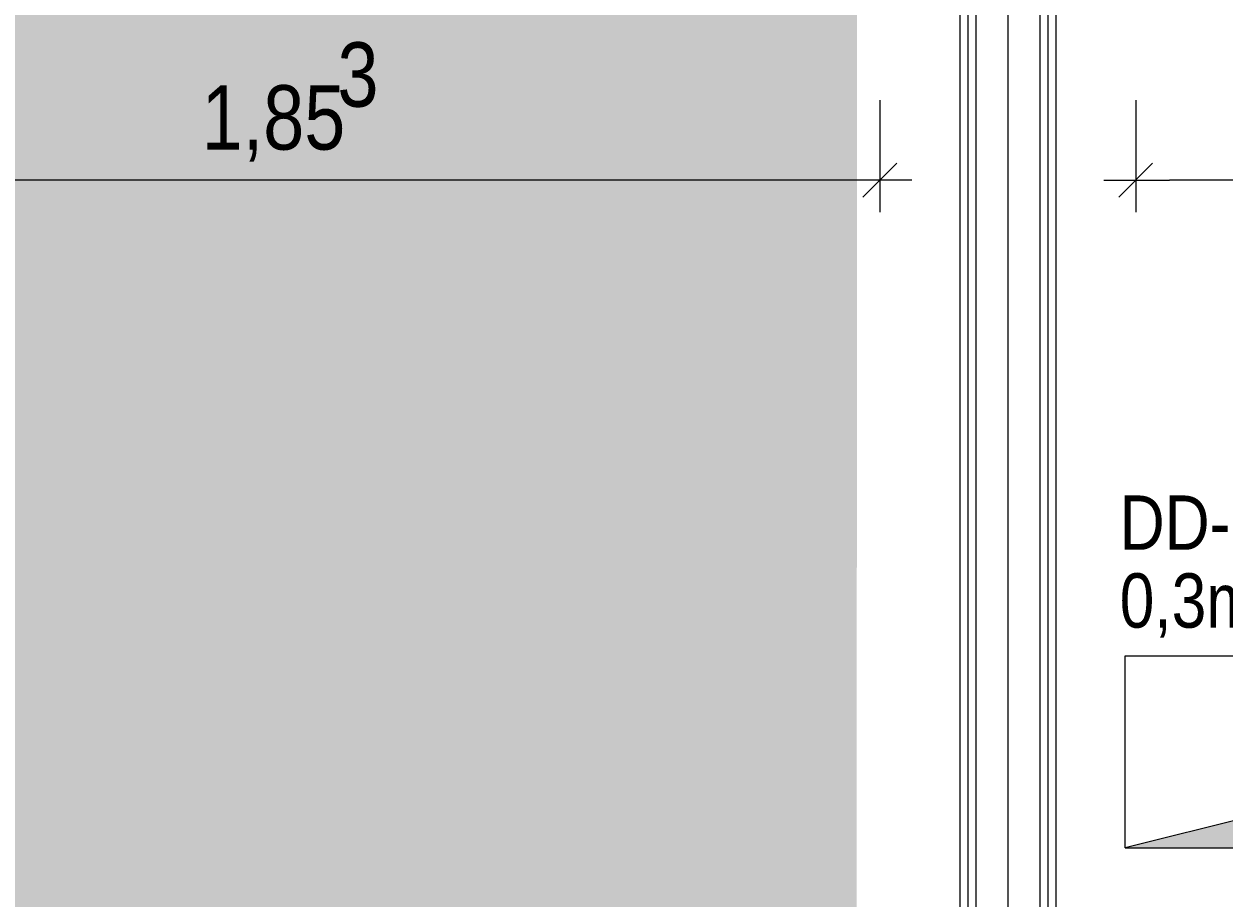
# Model space of a CAD drawing. Extents: x -720 to 300, y 62 to 1162.
# Tile 54 of 143: x -637 to -600, y 959 to 987. Entities that reach past the tile are written whole.
import ezdxf
from ezdxf.lldxf.tags import DXFTag

# ---------------------------------------------------------------- set-up
doc = ezdxf.new("R2010")
doc.units = 0
doc.layers.get('0').update_dxf_attribs({"lineweight": 13})
for name, color, linetype, lineweight, true_color in [('00 -Bauelemente -Dämmung innen', 7, 'Continuous', 9, 0xff7fe6), ('00 -Bauelemente -Gipskarton', 7, 'Continuous', 9, 0xff7fe6), ('30 -34 Innenwände- 2 nichttragend', 7, 'Continuous', 18, 0xff7fe6), ('30 -35 Decken- 11 Durchbruch', 5, 'Continuous', 15, 0x0000ff), ('70 -76 Bemaßung- 2 Allgemein', 9, 'Continuous', 5, 0x808080), ('iwb_Layout BA_Markierung', 7, 'Continuous', 9, 0xbadcdc)]:
    doc.layers.add(name, color=color, linetype=linetype, lineweight=lineweight, true_color=true_color)
doc.layers.add('70 -71 Achsen- 1 Gebäudeachsen', color=7, linetype='STRICHPUNKT2-A06G94018I', lineweight=18)
doc.styles.get("Standard").update_dxf_attribs({"font": 'ARIALN.TTF'})
tags = doc.linetypes.add('STRICHPUNKT2-A06G94018I', pattern=[12.7, 6.35, -3.175, 0, -3.175]).pattern_tags.tags
tags[10:11] = [DXFTag(74, 4), DXFTag(75, 0), DXFTag(340, '0'), DXFTag(46, 0.0), DXFTag(50, 0.0), DXFTag(44, 0.0), DXFTag(45, 0.0)]
tags[8:9] = [DXFTag(74, 4), DXFTag(75, 0), DXFTag(340, '0'), DXFTag(46, 0.0), DXFTag(50, 0.0), DXFTag(44, 0.0), DXFTag(45, 0.0)]
tags[6:7] = [DXFTag(74, 4), DXFTag(75, 0), DXFTag(340, '0'), DXFTag(46, 0.0), DXFTag(50, 0.0), DXFTag(44, 0.0), DXFTag(45, 0.0)]
tags[4:5] = [DXFTag(74, 4), DXFTag(75, 0), DXFTag(340, '0'), DXFTag(46, 0.0), DXFTag(50, 0.0), DXFTag(44, 0.0), DXFTag(45, 0.0)]

# ---------------------------------------------------------------- blocks, each defined once
blk = doc.blocks.new('Polygon-A06G93ZT8I')
at = {"color": 0, "linetype": 'ByBlock', "lineweight": -2, "ltscale": 0.13}
blk.add_solid([(-611.222, 86.203), (-682.362, 86.014), (-611.055, 1083.814), (-682.362, 1083.814)], dxfattribs=at)
blk = doc.blocks.new('Referenz-A06G94038I')
at = {"layer": '00 -Bauelemente -Dämmung innen', "color": 0, "linetype": 'Continuous', "lineweight": -2, "ltscale": 0.13}
for p, q in [((-607.357, 995.912), (-607.357, 905.112)), ((-605.357, 995.912), (-605.357, 905.112))]:
    blk.add_line(p, q, dxfattribs=at)
at = {"layer": '00 -Bauelemente -Gipskarton', "color": 0, "linetype": 'Continuous', "lineweight": -2, "ltscale": 0.13}
for p, q in [((-607.857, 995.912), (-607.857, 905.612)), ((-607.607, 995.912), (-607.607, 905.362)), ((-607.357, 995.912), (-607.357, 905.112)), ((-605.357, 995.912), (-605.357, 905.112)), ((-605.107, 995.912), (-605.107, 905.362)), ((-604.857, 995.912), (-604.857, 905.612))]:
    blk.add_line(p, q, dxfattribs=at)
at = {"layer": '30 -34 Innenwände- 2 nichttragend', "color": 0, "linetype": 'Continuous', "lineweight": -2, "ltscale": 0.13}
for p, q in [((-607.857, 995.912), (-607.857, 905.612)), ((-604.857, 995.912), (-604.857, 905.612))]:
    blk.add_line(p, q, dxfattribs=at)
at = {"layer": '30 -35 Decken- 11 Durchbruch', "color": 0, "linetype": 'Continuous', "lineweight": -2, "ltscale": 0.13}
for p, q in [((-602.691, 960.862), (-602.691, 966.862)), ((-602.691, 966.862), (-596.691, 966.862)), ((-597.891, 962.062), (-602.691, 960.862)), ((-602.691, 960.862), (-596.691, 960.862))]:
    blk.add_line(p, q, dxfattribs=at)
at = {"layer": '30 -35 Decken- 11 Durchbruch', "color": 0, "lineweight": -2}
blk.add_solid([(-597.891, 960.862), (-602.691, 960.862), (-597.891, 962.062)], dxfattribs=at)
at = {"layer": '70 -71 Achsen- 1 Gebäudeachsen', "color": 0, "linetype": 'STRICHPUNKT2-A06G94018I', "lineweight": -2, "ltscale": 0.13}
blk.add_line((-606.357, 1084.852), (-606.357, 85.412), dxfattribs=at)
at = {"layer": '70 -76 Bemaßung- 2 Allgemein', "color": 0, "linetype": 'Continuous', "lineweight": -2, "ltscale": 0.13}
for p, q in [((-610.357, 984.243), (-610.357, 980.743)), ((-602.357, 984.243), (-602.357, 980.743)), ((-609.827, 982.274), (-610.888, 981.213)), ((-602.888, 981.213), (-601.827, 982.274)), ((-611.418, 981.743), (-646.364, 981.743)), ((-609.357, 981.743), (-611.418, 981.743)), ((-603.357, 981.743), (-601.297, 981.743)), ((-519.484, 981.743), (-601.297, 981.743))]:
    blk.add_line(p, q, dxfattribs=at)
at = {"layer": '30 -35 Decken- 11 Durchbruch', "color": 0, "linetype": 'Continuous', "lineweight": -2, "ltscale": 0.13, "char_height": 1.7, "attachment_point": 1}
for s, insert in [('{\\fArial Narrow;DD-S}', (-602.857, 971.882)), ('{\\fArial Narrow;0,3m/0,3m}', (-602.857, 969.447))]:
    blk.add_mtext(s, dxfattribs=dict(at, insert=insert))
at = {"layer": '30 -35 Decken- 11 Durchbruch', "color": 0, "linetype": 'ByBlock', "lineweight": -2, "ltscale": 0.13, "char_height": 0.0036, "attachment_point": 1}
for s, insert in [('{\\fArial Narrow;prm0_value}', (-602.857, 960.866)), ('{\\fArial Narrow;prm3_name}', (-602.857, 960.866)), ('{\\fArial Narrow;prm4_name}', (-602.857, 960.866)), ('{\\fArial Narrow;prm4_value}', (-602.857, 960.866)), ('{\\fArial Narrow;prm2_name}', (-602.857, 960.866)), ('{\\fArial Narrow;prm1_name}', (-602.857, 960.866)), ('{\\fArial Narrow;instanceID}', (-602.857, 960.866)), ('{\\fArial Narrow;prm0_name}', (-602.857, 960.866)), ('{\\fArial Narrow;prm1_type}', (-602.857, 960.866)), ('{\\fArial Narrow;IFC_UUID}', (-602.856, 960.866)), ('{\\fArial Narrow;prm0_type}', (-602.857, 960.866)), ('{\\fArial Narrow;prm1_value}', (-602.857, 960.866)), ('{\\fArial Narrow;prm2_type}', (-602.857, 960.866)), ('{\\fArial Narrow;prm2_value}', (-602.857, 960.866)), ('{\\fArial Narrow;prm3_type}', (-602.857, 960.866)), ('{\\fArial Narrow;prm3_value}', (-602.857, 960.866)), ('{\\fArial Narrow;prm4_type}', (-602.857, 960.866)), ('{\\fArial Narrow;prm5_name}', (-602.857, 960.866)), ('{\\fArial Narrow;prm5_type}', (-602.857, 960.866)), ('{\\fArial Narrow;prm5_value}', (-602.857, 960.866)), ('{\\fArial Narrow;prm6_name}', (-602.857, 960.866)), ('{\\fArial Narrow;prm6_type}', (-602.857, 960.866)), ('{\\fArial Narrow;prm6_value}', (-602.857, 960.866)), ('{\\fArial Narrow;prm7_type}', (-602.857, 960.866)), ('{\\fArial Narrow;prm7_name}', (-602.857, 960.866)), ('{\\fArial Narrow;prm7_value}', (-602.857, 960.866))]:
    blk.add_mtext(s, dxfattribs=dict(at, insert=insert))
at = {"layer": '70 -76 Bemaßung- 2 Allgemein', "color": 0, "linetype": 'Continuous', "lineweight": -2, "ltscale": 0.13, "char_height": 2.01377, "attachment_point": 1}
for s, insert in [('{\\fArial Narrow;3}', (-627.309, 986.054)), ('{\\fArial Narrow;1,85}', (-631.554, 984.712))]:
    blk.add_mtext(s, dxfattribs=dict(at, insert=insert))

msp = doc.modelspace()

# ---------------------------------------------------------------- block references
at = {"color": 8, "lineweight": 13, "ltscale": 0.13, "true_color": 0x808080}
msp.add_blockref('Referenz-A06G94038I', (0, 0), dxfattribs=at)
at = {"layer": 'iwb_Layout BA_Markierung', "ltscale": 0.13}
msp.add_blockref('Polygon-A06G93ZT8I', (0, 0), dxfattribs=at)

doc.saveas('drawing.dxf')
